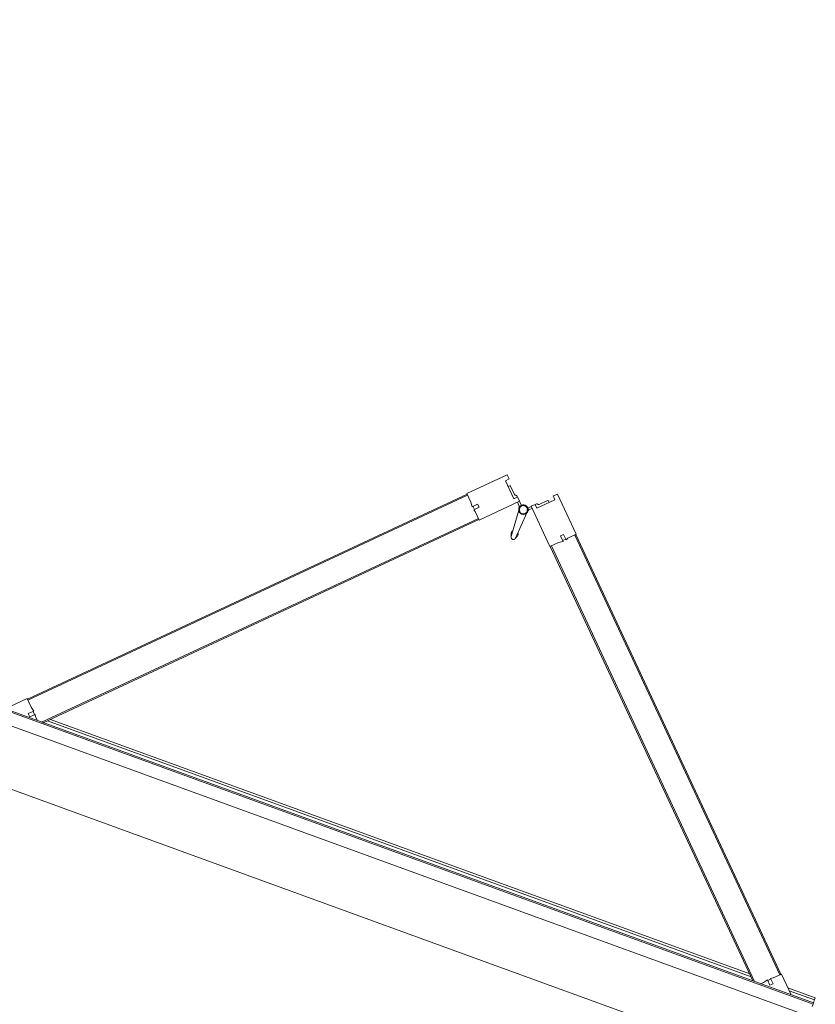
# Model space of a CAD drawing. Header units: millimetres. Extents: x 1512 to 2105, y 794 to 1149.
# Tile 21 of 256: x 1589.31 to 1590.67, y 1108.62 to 1110.3. Entities that reach past the tile are written whole.
import ezdxf

# ---------------------------------------------------------------- set-up
doc = ezdxf.new("R2010")
doc.units = ezdxf.units.MM
doc.layers.add('A-DOOR', color=31, linetype='Continuous', lineweight=9)

# ---------------------------------------------------------------- blocks, each defined once
blk = doc.blocks.new('5-panel_Bi-fold_external_door_10806 - Type 1-239875-زیرزمین')
at = {"layer": 'A-DOOR'}
for p, q in [((2.581, 0.1), (-2.331, 0.1)), ((2.581, -0.0016), (-2.331, -0.0016)), ((-2.331, -0.0237), (-2.331, -0.0193)), ((-2.331, -0.0237), (2.581, -0.0237)), ((-2.331, -0.0243), (-2.331, -0.0237)), ((-2.331, -0.0255), (-2.331, -0.0243)), ((-2.331, -0.0259), (-2.331, -0.0255)), ((-2.331, -0.0301), (-2.331, -0.0255)), ((-2.331, -0.0259), (2.581, -0.0259)), ((-2.331, -0.0311), (-2.331, -0.0301)), ((-2.285, -0.0311), (-2.331, -0.0311)), ((-2.331, -0.0351), (-2.331, -0.0311)), ((-2.2904, -0.0257), (-2.2627, -0.0534)), ((-2.2551, -0.033), (-2.2509, -0.0288)), ((-2.248, -0.0401), (-2.2551, -0.033)), ((-2.2509, -0.0288), (-2.2435, -0.0361)), ((-2.2435, -0.0361), (-2.2389, -0.0296)), ((-2.2389, -0.0296), (-2.2351, -0.0257)), ((-2.2239, -0.0257), (-1.6432, -0.6065)), ((-2.2211, -0.0257), (-1.6417, -0.605)), ((-0.936, -0.0311), (-2.2157, -0.0311)), ((-0.9303, -0.0255), (-1.5114, -0.6066)), ((-0.9275, -0.0255), (-1.51, -0.608)), ((-0.9199, -0.0255), (-0.9147, -0.0307)), ((-0.9147, -0.0307), (-0.9126, -0.0342)), ((-0.9126, -0.0342), (-0.9055, -0.0271)), ((-0.9118, -0.0335), (-0.9076, -0.0377)), ((-0.9012, -0.0314), (-0.9086, -0.0387)), ((-0.9055, -0.0271), (-0.9012, -0.0314)), ((-0.8905, -0.0549), (-0.861, -0.0255)), ((-2.331, -0.0351), (-2.281, -0.0351)), ((-2.2627, -0.0534), (-2.2516, -0.0422)), ((-2.2516, -0.0422), (-2.248, -0.0401)), ((-2.2488, -0.0394), (-2.2445, -0.0351)), ((-2.2117, -0.0351), (-0.94, -0.0351)), ((-0.9086, -0.0387), (-0.902, -0.0433)), ((-0.902, -0.0433), (-0.8905, -0.0549)), ((-2.262, -0.0527), (-2.2606, -0.0512)), ((-2.262, -0.0527), (-1.6757, -0.639)), ((-2.2606, -0.0512), (-1.6743, -0.6376)), ((-0.8926, -0.0527), (-1.4789, -0.6391)), ((-0.8912, -0.0542), (-1.4775, -0.6405)), ((-0.8926, -0.0527), (-0.8912, -0.0542)), ((-1.641, -0.6043), (-1.6526, -0.6159)), ((-1.6417, -0.605), (-1.6432, -0.6065)), ((-1.5873, -0.6581), (-1.641, -0.6043)), ((-1.5811, -0.598), (-1.5844, -0.645)), ((-1.5809, -0.597), (-1.5827, -0.6023)), ((-1.5827, -0.6023), (-1.5809, -0.597)), ((-1.5811, -0.598), (-1.5827, -0.6023)), ((-1.581, -0.5974), (-1.5809, -0.597)), ((-1.5714, -0.6023), (-1.5733, -0.597)), ((-1.5732, -0.5974), (-1.5733, -0.597)), ((-1.5733, -0.597), (-1.5714, -0.6023)), ((-1.5731, -0.598), (-1.5714, -0.6023)), ((-1.5698, -0.645), (-1.5731, -0.598)), ((-1.6582, -0.6215), (-1.6624, -0.6257)), ((-1.6526, -0.6159), (-1.6592, -0.6205)), ((-1.6592, -0.6205), (-1.6518, -0.6279)), ((-1.5121, -0.6058), (-1.5659, -0.6596)), ((-1.501, -0.617), (-1.5121, -0.6058)), ((-1.51, -0.608), (-1.5114, -0.6066)), ((-1.5045, -0.6262), (-1.4974, -0.6191)), ((-1.4974, -0.6191), (-1.501, -0.617)), ((-1.4939, -0.6241), (-1.4982, -0.6198)), ((-1.6652, -0.6285), (-1.6764, -0.6397)), ((-1.6743, -0.6376), (-1.6757, -0.639)), ((-1.6632, -0.625), (-1.6652, -0.6285)), ((-1.6561, -0.6321), (-1.6632, -0.625)), ((-1.6518, -0.6279), (-1.6561, -0.6321)), ((-1.5003, -0.6304), (-1.5045, -0.6262)), ((-1.493, -0.6231), (-1.5003, -0.6304)), ((-1.4883, -0.6297), (-1.493, -0.6231)), ((-1.4768, -0.6412), (-1.4883, -0.6297)), ((-1.4775, -0.6405), (-1.4789, -0.6391)), ((-1.6764, -0.6397), (-1.6227, -0.6934)), ((-1.5858, -0.651), (-1.5901, -0.6552)), ((-1.5875, -0.6579), (-1.5821, -0.6525)), ((-1.5713, -0.6539), (-1.5657, -0.6594)), ((-1.5631, -0.6568), (-1.5673, -0.6525)), ((-1.5305, -0.6949), (-1.4768, -0.6412)), ((-1.6219, -0.6828), (-1.5979, -0.6588)), ((-1.6103, -0.6768), (-1.5992, -0.6657)), ((-1.5979, -0.6588), (-1.593, -0.6637)), ((-1.5946, -0.665), (-1.5931, -0.6636)), ((-1.593, -0.6637), (-1.5873, -0.6581)), ((-1.5659, -0.6596), (-1.5602, -0.6653)), ((-1.5602, -0.6653), (-1.5553, -0.6603)), ((-1.56, -0.6651), (-1.5586, -0.6665)), ((-1.5553, -0.6603), (-1.5312, -0.6843)), ((-1.554, -0.6673), (-1.5429, -0.6784)), ((-1.6227, -0.6934), (-1.617, -0.6878)), ((-1.617, -0.6878), (-1.6219, -0.6828)), ((-1.6142, -0.6751), (-1.6124, -0.6768)), ((-1.6142, -0.6751), (-1.6124, -0.6768)), ((-1.6142, -0.6751), (-1.6124, -0.6768)), ((-1.5407, -0.6784), (-1.539, -0.6766)), ((-1.5407, -0.6784), (-1.539, -0.6766)), ((-1.5407, -0.6784), (-1.539, -0.6766)), ((-1.5312, -0.6843), (-1.5362, -0.6893)), ((-1.5362, -0.6893), (-1.5305, -0.6949))]:
    blk.add_line(p, q, dxfattribs=at)
at = {"layer": 'A-DOOR', "flags": 128}
for points in [[(-1.5771, -0.6403), (-1.5774, -0.6403), (-1.5777, -0.6404), (-1.578, -0.6404), (-1.5784, -0.6404), (-1.5787, -0.6405), (-1.579, -0.6406), (-1.5793, -0.6407), (-1.5796, -0.6407), (-1.5799, -0.6409), (-1.5802, -0.641), (-1.5805, -0.6411), (-1.5808, -0.6412), (-1.5811, -0.6414), (-1.5813, -0.6416), (-1.5816, -0.6417), (-1.5819, -0.6419), (-1.5821, -0.6421), (-1.5824, -0.6423), (-1.5826, -0.6425), (-1.5828, -0.6428), (-1.583, -0.643), (-1.5832, -0.6432), (-1.5834, -0.6435), (-1.5836, -0.6438), (-1.5838, -0.644), (-1.584, -0.6443), (-1.5841, -0.6446), (-1.5843, -0.6449), (-1.5844, -0.6451), (-1.5845, -0.6454), (-1.5846, -0.6457), (-1.5847, -0.646), (-1.5848, -0.6464), (-1.5849, -0.6467), (-1.585, -0.647), (-1.585, -0.6473), (-1.585, -0.6476), (-1.5851, -0.6479), (-1.5851, -0.6483), (-1.5851, -0.6486), (-1.5851, -0.6489), (-1.585, -0.6492), (-1.585, -0.6495), (-1.5849, -0.6498), (-1.5849, -0.6502), (-1.5848, -0.6505), (-1.5847, -0.6508), (-1.5846, -0.6511)], [(-1.5771, -0.6403), (-1.5774, -0.6403), (-1.5777, -0.6404), (-1.578, -0.6404), (-1.5784, -0.6404), (-1.5787, -0.6405), (-1.579, -0.6406), (-1.5793, -0.6407), (-1.5796, -0.6407), (-1.5799, -0.6409), (-1.5802, -0.641), (-1.5805, -0.6411), (-1.5808, -0.6412), (-1.5811, -0.6414), (-1.5813, -0.6416), (-1.5816, -0.6417), (-1.5819, -0.6419), (-1.5821, -0.6421), (-1.5824, -0.6423), (-1.5826, -0.6425), (-1.5828, -0.6428), (-1.583, -0.643), (-1.5832, -0.6432), (-1.5834, -0.6435), (-1.5836, -0.6438), (-1.5838, -0.644), (-1.584, -0.6443), (-1.5841, -0.6446), (-1.5843, -0.6449), (-1.5844, -0.6451), (-1.5845, -0.6454), (-1.5846, -0.6457), (-1.5847, -0.646), (-1.5848, -0.6464), (-1.5849, -0.6467), (-1.585, -0.647), (-1.585, -0.6473), (-1.585, -0.6476), (-1.5851, -0.6479), (-1.5851, -0.6483), (-1.5851, -0.6486), (-1.5851, -0.6489), (-1.585, -0.6492), (-1.585, -0.6495), (-1.5849, -0.6498), (-1.5849, -0.6502), (-1.5848, -0.6505), (-1.5847, -0.6508), (-1.5846, -0.6511), (-1.5845, -0.6514), (-1.5844, -0.6517), (-1.5842, -0.652), (-1.5841, -0.6522), (-1.5839, -0.6525), (-1.5837, -0.6528), (-1.5836, -0.6531), (-1.5834, -0.6533), (-1.5832, -0.6536), (-1.5829, -0.6538), (-1.5827, -0.654), (-1.5825, -0.6542), (-1.5822, -0.6545), (-1.582, -0.6547), (-1.5817, -0.6548), (-1.5815, -0.655), (-1.5812, -0.6552), (-1.5809, -0.6554), (-1.5806, -0.6555), (-1.5804, -0.6556), (-1.5801, -0.6558), (-1.5798, -0.6559), (-1.5795, -0.656), (-1.5792, -0.6561), (-1.5788, -0.6561), (-1.5785, -0.6562), (-1.5782, -0.6563), (-1.5779, -0.6563), (-1.5776, -0.6563), (-1.5773, -0.6563), (-1.5771, -0.6563)], [(-1.5771, -0.6403), (-1.5774, -0.6403), (-1.5777, -0.6404), (-1.578, -0.6404), (-1.5784, -0.6404), (-1.5787, -0.6405), (-1.579, -0.6406), (-1.5793, -0.6407), (-1.5796, -0.6407), (-1.5799, -0.6409), (-1.5802, -0.641), (-1.5805, -0.6411), (-1.5808, -0.6412), (-1.5811, -0.6414), (-1.5813, -0.6416), (-1.5816, -0.6417), (-1.5819, -0.6419), (-1.5821, -0.6421), (-1.5824, -0.6423), (-1.5826, -0.6425), (-1.5828, -0.6428), (-1.583, -0.643), (-1.5832, -0.6432), (-1.5834, -0.6435), (-1.5836, -0.6438), (-1.5838, -0.644), (-1.584, -0.6443), (-1.5841, -0.6446), (-1.5843, -0.6449), (-1.5844, -0.6451), (-1.5845, -0.6454), (-1.5846, -0.6457), (-1.5847, -0.646), (-1.5848, -0.6464), (-1.5849, -0.6467), (-1.585, -0.647), (-1.585, -0.6473), (-1.585, -0.6476), (-1.5851, -0.6479), (-1.5851, -0.6483), (-1.5851, -0.6486), (-1.5851, -0.6489), (-1.585, -0.6492), (-1.585, -0.6495), (-1.5849, -0.6498), (-1.5849, -0.6502), (-1.5848, -0.6505), (-1.5847, -0.6508), (-1.5846, -0.6511)], [(-1.5771, -0.6403), (-1.5774, -0.6403), (-1.5777, -0.6404), (-1.578, -0.6404), (-1.5784, -0.6404), (-1.5787, -0.6405), (-1.579, -0.6406), (-1.5793, -0.6407), (-1.5796, -0.6407), (-1.5799, -0.6409), (-1.5802, -0.641), (-1.5805, -0.6411), (-1.5808, -0.6412), (-1.5811, -0.6414), (-1.5813, -0.6416), (-1.5816, -0.6417), (-1.5819, -0.6419), (-1.5821, -0.6421), (-1.5824, -0.6423), (-1.5826, -0.6425), (-1.5828, -0.6428), (-1.583, -0.643), (-1.5832, -0.6432), (-1.5834, -0.6435), (-1.5836, -0.6438), (-1.5838, -0.644), (-1.584, -0.6443), (-1.5841, -0.6446), (-1.5843, -0.6449), (-1.5844, -0.6451), (-1.5845, -0.6454), (-1.5846, -0.6457), (-1.5847, -0.646), (-1.5848, -0.6464), (-1.5849, -0.6467), (-1.585, -0.647), (-1.585, -0.6473), (-1.585, -0.6476), (-1.5851, -0.6479), (-1.5851, -0.6483), (-1.5851, -0.6486), (-1.5851, -0.6489), (-1.585, -0.6492), (-1.585, -0.6495), (-1.5849, -0.6498), (-1.5849, -0.6502), (-1.5848, -0.6505), (-1.5847, -0.6508), (-1.5846, -0.6511)], [(-1.5771, -0.6403), (-1.5774, -0.6403), (-1.5777, -0.6404), (-1.578, -0.6404), (-1.5784, -0.6404), (-1.5787, -0.6405), (-1.579, -0.6406), (-1.5793, -0.6407), (-1.5796, -0.6407), (-1.5799, -0.6409), (-1.5802, -0.641), (-1.5805, -0.6411), (-1.5808, -0.6412), (-1.5811, -0.6414), (-1.5813, -0.6416), (-1.5816, -0.6417), (-1.5819, -0.6419), (-1.5821, -0.6421), (-1.5824, -0.6423), (-1.5826, -0.6425), (-1.5828, -0.6428), (-1.583, -0.643), (-1.5832, -0.6432), (-1.5834, -0.6435), (-1.5836, -0.6438), (-1.5838, -0.644), (-1.584, -0.6443), (-1.5841, -0.6446), (-1.5843, -0.6449), (-1.5844, -0.6451), (-1.5845, -0.6454), (-1.5846, -0.6457), (-1.5847, -0.646), (-1.5848, -0.6464), (-1.5849, -0.6467), (-1.585, -0.647), (-1.585, -0.6473), (-1.585, -0.6476), (-1.5851, -0.6479), (-1.5851, -0.6483), (-1.5851, -0.6486), (-1.5851, -0.6489), (-1.585, -0.6492), (-1.585, -0.6495), (-1.5849, -0.6498), (-1.5849, -0.6502), (-1.5848, -0.6505), (-1.5847, -0.6508), (-1.5846, -0.6511)], [(-1.5845, -0.6454), (-1.5846, -0.6457), (-1.5847, -0.646), (-1.5848, -0.6464), (-1.5849, -0.6467), (-1.585, -0.647), (-1.585, -0.6473), (-1.585, -0.6476), (-1.5851, -0.6479), (-1.5851, -0.6483), (-1.5851, -0.6486), (-1.5851, -0.6489), (-1.585, -0.6492), (-1.585, -0.6495), (-1.5849, -0.6498), (-1.5849, -0.6502), (-1.5848, -0.6505), (-1.5847, -0.6508), (-1.5846, -0.6511)], [(-1.5845, -0.6454), (-1.5846, -0.6457), (-1.5847, -0.646), (-1.5848, -0.6464), (-1.5849, -0.6467), (-1.585, -0.647), (-1.585, -0.6473), (-1.585, -0.6476), (-1.5851, -0.6479), (-1.5851, -0.6483), (-1.5851, -0.6486), (-1.5851, -0.6489), (-1.585, -0.6492), (-1.585, -0.6495), (-1.5849, -0.6498), (-1.5849, -0.6502), (-1.5848, -0.6505), (-1.5847, -0.6508), (-1.5846, -0.6511)], [(-1.5845, -0.6454), (-1.5846, -0.6457), (-1.5847, -0.646), (-1.5848, -0.6464), (-1.5849, -0.6467), (-1.585, -0.647), (-1.585, -0.6473), (-1.585, -0.6476), (-1.5851, -0.6479), (-1.5851, -0.6483), (-1.5851, -0.6486), (-1.5851, -0.6489), (-1.585, -0.6492), (-1.585, -0.6495), (-1.5849, -0.6498), (-1.5849, -0.6502), (-1.5848, -0.6505), (-1.5847, -0.6508), (-1.5846, -0.6511)], [(-1.5845, -0.6454), (-1.5846, -0.6457), (-1.5847, -0.646), (-1.5848, -0.6464), (-1.5849, -0.6467), (-1.585, -0.647), (-1.585, -0.6473), (-1.585, -0.6476), (-1.5851, -0.6479), (-1.5851, -0.6483), (-1.5851, -0.6486), (-1.5851, -0.6489), (-1.585, -0.6492), (-1.585, -0.6495), (-1.5849, -0.6498), (-1.5849, -0.6502), (-1.5848, -0.6505), (-1.5847, -0.6508), (-1.5846, -0.6511)], [(-1.5845, -0.6454), (-1.5846, -0.6457), (-1.5847, -0.646), (-1.5848, -0.6464), (-1.5849, -0.6467), (-1.585, -0.647), (-1.585, -0.6473), (-1.585, -0.6476), (-1.5851, -0.6479), (-1.5851, -0.6483), (-1.5851, -0.6486), (-1.5851, -0.6489), (-1.585, -0.6492), (-1.585, -0.6495), (-1.5849, -0.6498), (-1.5849, -0.6502), (-1.5848, -0.6505), (-1.5847, -0.6508), (-1.5846, -0.6511)], [(-1.5845, -0.6454), (-1.5846, -0.6457), (-1.5847, -0.646), (-1.5848, -0.6464), (-1.5849, -0.6467), (-1.585, -0.647), (-1.585, -0.6473), (-1.585, -0.6476), (-1.5851, -0.6479), (-1.5851, -0.6483), (-1.5851, -0.6486), (-1.5851, -0.6489), (-1.585, -0.6492), (-1.585, -0.6495), (-1.5849, -0.6498), (-1.5849, -0.6502), (-1.5848, -0.6505), (-1.5847, -0.6508), (-1.5846, -0.6511)], [(-1.5845, -0.6454), (-1.5846, -0.6457), (-1.5847, -0.646), (-1.5848, -0.6464), (-1.5849, -0.6467), (-1.585, -0.647), (-1.585, -0.6473), (-1.585, -0.6476), (-1.5851, -0.6479), (-1.5851, -0.6483), (-1.5851, -0.6486), (-1.5851, -0.6489), (-1.585, -0.6492), (-1.585, -0.6495), (-1.5849, -0.6498), (-1.5849, -0.6502), (-1.5848, -0.6505), (-1.5847, -0.6508), (-1.5846, -0.6511)], [(-1.5845, -0.6454), (-1.5846, -0.6457), (-1.5847, -0.646), (-1.5848, -0.6464), (-1.5849, -0.6467), (-1.585, -0.647), (-1.585, -0.6473), (-1.585, -0.6476), (-1.5851, -0.6479), (-1.5851, -0.6483), (-1.5851, -0.6486), (-1.5851, -0.6489), (-1.585, -0.6492), (-1.585, -0.6495), (-1.5849, -0.6498), (-1.5849, -0.6502), (-1.5848, -0.6505), (-1.5847, -0.6508), (-1.5846, -0.6511)], [(-1.5845, -0.6454), (-1.5846, -0.6457), (-1.5847, -0.646), (-1.5848, -0.6464), (-1.5849, -0.6467), (-1.585, -0.647), (-1.585, -0.6473), (-1.585, -0.6476), (-1.5851, -0.6479), (-1.5851, -0.6483), (-1.5851, -0.6486), (-1.5851, -0.6489), (-1.585, -0.6492), (-1.585, -0.6495), (-1.5849, -0.6498), (-1.5849, -0.6502), (-1.5848, -0.6505), (-1.5847, -0.6508), (-1.5846, -0.6511)], [(-1.5832, -0.6536), (-1.5829, -0.6538), (-1.5827, -0.654), (-1.5825, -0.6542), (-1.5822, -0.6545), (-1.582, -0.6547), (-1.5817, -0.6548), (-1.5815, -0.655), (-1.5812, -0.6552), (-1.5809, -0.6554), (-1.5806, -0.6555), (-1.5804, -0.6556)], [(-1.5832, -0.6536), (-1.5829, -0.6538), (-1.5827, -0.654), (-1.5825, -0.6542), (-1.5822, -0.6545), (-1.582, -0.6547), (-1.5817, -0.6548), (-1.5815, -0.655), (-1.5812, -0.6552), (-1.5809, -0.6554), (-1.5806, -0.6555), (-1.5804, -0.6556)], [(-1.5832, -0.6536), (-1.5829, -0.6538), (-1.5827, -0.654), (-1.5825, -0.6542), (-1.5822, -0.6545), (-1.582, -0.6547), (-1.5817, -0.6548), (-1.5815, -0.655), (-1.5812, -0.6552), (-1.5809, -0.6554), (-1.5806, -0.6555), (-1.5804, -0.6556)], [(-1.5832, -0.6536), (-1.5829, -0.6538), (-1.5827, -0.654), (-1.5825, -0.6542), (-1.5822, -0.6545), (-1.582, -0.6547), (-1.5817, -0.6548), (-1.5815, -0.655), (-1.5812, -0.6552), (-1.5809, -0.6554), (-1.5806, -0.6555), (-1.5804, -0.6556)], [(-1.5832, -0.6536), (-1.5829, -0.6538), (-1.5827, -0.654), (-1.5825, -0.6542), (-1.5822, -0.6545), (-1.582, -0.6547), (-1.5817, -0.6548), (-1.5815, -0.655), (-1.5812, -0.6552), (-1.5809, -0.6554), (-1.5806, -0.6555), (-1.5804, -0.6556)], [(-1.5832, -0.6536), (-1.5829, -0.6538), (-1.5827, -0.654), (-1.5825, -0.6542), (-1.5822, -0.6545), (-1.582, -0.6547), (-1.5817, -0.6548), (-1.5815, -0.655), (-1.5812, -0.6552), (-1.5809, -0.6554), (-1.5806, -0.6555), (-1.5804, -0.6556)], [(-1.5832, -0.6536), (-1.5829, -0.6538), (-1.5827, -0.654), (-1.5825, -0.6542), (-1.5822, -0.6545), (-1.582, -0.6547), (-1.5817, -0.6548), (-1.5815, -0.655), (-1.5812, -0.6552), (-1.5809, -0.6554), (-1.5806, -0.6555), (-1.5804, -0.6556)], [(-1.5832, -0.6536), (-1.5829, -0.6538), (-1.5827, -0.654), (-1.5825, -0.6542), (-1.5822, -0.6545), (-1.582, -0.6547), (-1.5817, -0.6548), (-1.5815, -0.655), (-1.5812, -0.6552), (-1.5809, -0.6554), (-1.5806, -0.6555), (-1.5804, -0.6556)], [(-1.5832, -0.6536), (-1.5829, -0.6538), (-1.5827, -0.654), (-1.5825, -0.6542), (-1.5822, -0.6545), (-1.582, -0.6547), (-1.5817, -0.6548), (-1.5815, -0.655), (-1.5812, -0.6552), (-1.5809, -0.6554), (-1.5806, -0.6555), (-1.5804, -0.6556)], [(-1.5832, -0.6536), (-1.5829, -0.6538), (-1.5827, -0.654), (-1.5825, -0.6542), (-1.5822, -0.6545), (-1.582, -0.6547), (-1.5817, -0.6548), (-1.5815, -0.655), (-1.5812, -0.6552), (-1.5809, -0.6554), (-1.5806, -0.6555), (-1.5804, -0.6556)], [(-1.5832, -0.6536), (-1.5829, -0.6538), (-1.5827, -0.654), (-1.5825, -0.6542), (-1.5822, -0.6545), (-1.582, -0.6547), (-1.5817, -0.6548), (-1.5815, -0.655), (-1.5812, -0.6552), (-1.5809, -0.6554), (-1.5806, -0.6555), (-1.5804, -0.6556)], [(-1.5832, -0.6536), (-1.5829, -0.6538), (-1.5827, -0.654), (-1.5825, -0.6542), (-1.5822, -0.6545), (-1.582, -0.6547), (-1.5817, -0.6548), (-1.5815, -0.655), (-1.5812, -0.6552), (-1.5809, -0.6554), (-1.5806, -0.6555), (-1.5804, -0.6556)], [(-1.5832, -0.6536), (-1.5829, -0.6538), (-1.5827, -0.654), (-1.5825, -0.6542), (-1.5822, -0.6545), (-1.582, -0.6547), (-1.5817, -0.6548), (-1.5815, -0.655), (-1.5812, -0.6552), (-1.5809, -0.6554), (-1.5806, -0.6555), (-1.5804, -0.6556)], [(-1.5801, -0.6558), (-1.5798, -0.6559), (-1.5795, -0.656), (-1.5792, -0.6561), (-1.5788, -0.6561), (-1.5785, -0.6562), (-1.5782, -0.6563), (-1.5779, -0.6563), (-1.5776, -0.6563)], [(-1.5801, -0.6558), (-1.5798, -0.6559), (-1.5795, -0.656), (-1.5792, -0.6561), (-1.5788, -0.6561), (-1.5785, -0.6562), (-1.5782, -0.6563), (-1.5779, -0.6563), (-1.5776, -0.6563)], [(-1.5801, -0.6558), (-1.5798, -0.6559), (-1.5795, -0.656), (-1.5792, -0.6561), (-1.5788, -0.6561), (-1.5785, -0.6562), (-1.5782, -0.6563), (-1.5779, -0.6563), (-1.5776, -0.6563)], [(-1.5801, -0.6558), (-1.5798, -0.6559), (-1.5795, -0.656), (-1.5792, -0.6561), (-1.5788, -0.6561), (-1.5785, -0.6562), (-1.5782, -0.6563), (-1.5779, -0.6563), (-1.5776, -0.6563)], [(-1.5801, -0.6558), (-1.5798, -0.6559), (-1.5795, -0.656), (-1.5792, -0.6561), (-1.5788, -0.6561), (-1.5785, -0.6562), (-1.5782, -0.6563), (-1.5779, -0.6563), (-1.5776, -0.6563)], [(-1.5801, -0.6558), (-1.5798, -0.6559), (-1.5795, -0.656), (-1.5792, -0.6561), (-1.5788, -0.6561), (-1.5785, -0.6562), (-1.5782, -0.6563), (-1.5779, -0.6563), (-1.5776, -0.6563), (-1.5773, -0.6563), (-1.5771, -0.6563)], [(-1.5801, -0.6558), (-1.5798, -0.6559), (-1.5795, -0.656), (-1.5792, -0.6561), (-1.5788, -0.6561), (-1.5785, -0.6562), (-1.5782, -0.6563), (-1.5779, -0.6563), (-1.5776, -0.6563), (-1.5773, -0.6563), (-1.5771, -0.6563)], [(-1.5801, -0.6558), (-1.5798, -0.6559), (-1.5795, -0.656), (-1.5792, -0.6561), (-1.5788, -0.6561), (-1.5785, -0.6562), (-1.5782, -0.6563), (-1.5779, -0.6563), (-1.5776, -0.6563), (-1.5773, -0.6563), (-1.5771, -0.6563)], [(-1.5801, -0.6558), (-1.5798, -0.6559), (-1.5795, -0.656), (-1.5792, -0.6561), (-1.5788, -0.6561), (-1.5785, -0.6562), (-1.5782, -0.6563), (-1.5779, -0.6563), (-1.5776, -0.6563), (-1.5773, -0.6563), (-1.5771, -0.6563)], [(-1.5801, -0.6558), (-1.5798, -0.6559), (-1.5795, -0.656), (-1.5792, -0.6561), (-1.5788, -0.6561), (-1.5785, -0.6562), (-1.5782, -0.6563), (-1.5779, -0.6563), (-1.5776, -0.6563)], [(-1.5801, -0.6558), (-1.5798, -0.6559), (-1.5795, -0.656), (-1.5792, -0.6561), (-1.5788, -0.6561), (-1.5785, -0.6562), (-1.5782, -0.6563), (-1.5779, -0.6563), (-1.5776, -0.6563)], [(-1.5801, -0.6558), (-1.5798, -0.6559), (-1.5795, -0.656), (-1.5792, -0.6561), (-1.5788, -0.6561), (-1.5785, -0.6562), (-1.5782, -0.6563), (-1.5779, -0.6563), (-1.5776, -0.6563)], [(-1.5801, -0.6558), (-1.5798, -0.6559), (-1.5795, -0.656), (-1.5792, -0.6561), (-1.5788, -0.6561), (-1.5785, -0.6562), (-1.5782, -0.6563), (-1.5779, -0.6563), (-1.5776, -0.6563)], [(-1.5741, -0.6409), (-1.5744, -0.6408), (-1.5747, -0.6407), (-1.575, -0.6406), (-1.5753, -0.6405), (-1.5756, -0.6405), (-1.576, -0.6404), (-1.5763, -0.6404), (-1.5766, -0.6404), (-1.5769, -0.6403), (-1.5771, -0.6403)], [(-1.5771, -0.6563), (-1.5768, -0.6563), (-1.5764, -0.6563), (-1.5761, -0.6563), (-1.5758, -0.6562), (-1.5755, -0.6562), (-1.5752, -0.6561), (-1.5749, -0.656), (-1.5746, -0.6559), (-1.5743, -0.6558), (-1.574, -0.6557), (-1.5737, -0.6556), (-1.5734, -0.6554), (-1.5731, -0.6553), (-1.5728, -0.6551), (-1.5726, -0.6549), (-1.5723, -0.6548), (-1.5721, -0.6546), (-1.5718, -0.6544), (-1.5716, -0.6541), (-1.5713, -0.6539), (-1.5711, -0.6537), (-1.5709, -0.6534), (-1.5707, -0.6532), (-1.5705, -0.6529), (-1.5704, -0.6527), (-1.5702, -0.6524), (-1.57, -0.6521), (-1.5699, -0.6518), (-1.5697, -0.6515), (-1.5696, -0.6512), (-1.5695, -0.6509), (-1.5694, -0.6506), (-1.5693, -0.6503), (-1.5693, -0.65), (-1.5692, -0.6497), (-1.5692, -0.6494), (-1.5691, -0.6491), (-1.5691, -0.6487), (-1.5691, -0.6484), (-1.5691, -0.6481), (-1.5691, -0.6478), (-1.5691, -0.6475), (-1.5692, -0.6472), (-1.5692, -0.6468), (-1.5693, -0.6465), (-1.5694, -0.6462), (-1.5695, -0.6459), (-1.5696, -0.6456), (-1.5697, -0.6453), (-1.5698, -0.645), (-1.5699, -0.6447), (-1.5701, -0.6444), (-1.5703, -0.6442), (-1.5704, -0.6439), (-1.5706, -0.6436), (-1.5708, -0.6434), (-1.571, -0.6431), (-1.5712, -0.6429), (-1.5714, -0.6427), (-1.5717, -0.6424), (-1.5719, -0.6422), (-1.5722, -0.642), (-1.5724, -0.6418), (-1.5727, -0.6417), (-1.573, -0.6415), (-1.5732, -0.6413), (-1.5735, -0.6412), (-1.5738, -0.641), (-1.5741, -0.6409), (-1.5744, -0.6408), (-1.5747, -0.6407), (-1.575, -0.6406), (-1.5753, -0.6405), (-1.5756, -0.6405), (-1.576, -0.6404), (-1.5763, -0.6404), (-1.5766, -0.6404), (-1.5769, -0.6403), (-1.5771, -0.6403)], [(-1.5741, -0.6409), (-1.5744, -0.6408), (-1.5747, -0.6407), (-1.575, -0.6406), (-1.5753, -0.6405), (-1.5756, -0.6405), (-1.576, -0.6404), (-1.5763, -0.6404), (-1.5766, -0.6404), (-1.5769, -0.6403), (-1.5771, -0.6403)], [(-1.5741, -0.6409), (-1.5744, -0.6408), (-1.5747, -0.6407), (-1.575, -0.6406), (-1.5753, -0.6405), (-1.5756, -0.6405), (-1.576, -0.6404), (-1.5763, -0.6404), (-1.5766, -0.6404), (-1.5769, -0.6403), (-1.5771, -0.6403)], [(-1.5741, -0.6409), (-1.5744, -0.6408), (-1.5747, -0.6407), (-1.575, -0.6406), (-1.5753, -0.6405), (-1.5756, -0.6405), (-1.576, -0.6404), (-1.5763, -0.6404), (-1.5766, -0.6404), (-1.5769, -0.6403), (-1.5771, -0.6403)], [(-1.5771, -0.6563), (-1.5768, -0.6563), (-1.5764, -0.6563), (-1.5761, -0.6563), (-1.5758, -0.6562), (-1.5755, -0.6562), (-1.5752, -0.6561), (-1.5749, -0.656), (-1.5746, -0.6559), (-1.5743, -0.6558), (-1.574, -0.6557), (-1.5737, -0.6556), (-1.5734, -0.6554), (-1.5731, -0.6553), (-1.5728, -0.6551), (-1.5726, -0.6549), (-1.5723, -0.6548), (-1.5721, -0.6546), (-1.5718, -0.6544), (-1.5716, -0.6541), (-1.5713, -0.6539), (-1.5711, -0.6537), (-1.5709, -0.6534), (-1.5707, -0.6532), (-1.5705, -0.6529), (-1.5704, -0.6527), (-1.5702, -0.6524), (-1.57, -0.6521), (-1.5699, -0.6518), (-1.5697, -0.6515), (-1.5696, -0.6512), (-1.5695, -0.6509), (-1.5694, -0.6506), (-1.5693, -0.6503), (-1.5693, -0.65), (-1.5692, -0.6497), (-1.5692, -0.6494), (-1.5691, -0.6491), (-1.5691, -0.6487), (-1.5691, -0.6484), (-1.5691, -0.6481), (-1.5691, -0.6478), (-1.5691, -0.6475), (-1.5692, -0.6472), (-1.5692, -0.6468), (-1.5693, -0.6465), (-1.5694, -0.6462), (-1.5695, -0.6459), (-1.5696, -0.6456), (-1.5697, -0.6453), (-1.5698, -0.645), (-1.5699, -0.6447), (-1.5701, -0.6444), (-1.5703, -0.6442), (-1.5704, -0.6439), (-1.5706, -0.6436), (-1.5708, -0.6434), (-1.571, -0.6431), (-1.5712, -0.6429), (-1.5714, -0.6427), (-1.5717, -0.6424), (-1.5719, -0.6422), (-1.5722, -0.642), (-1.5724, -0.6418), (-1.5727, -0.6417), (-1.573, -0.6415), (-1.5732, -0.6413), (-1.5735, -0.6412), (-1.5738, -0.641)], [(-1.5771, -0.6563), (-1.5768, -0.6563), (-1.5764, -0.6563), (-1.5761, -0.6563), (-1.5758, -0.6562), (-1.5755, -0.6562), (-1.5752, -0.6561), (-1.5749, -0.656), (-1.5746, -0.6559), (-1.5743, -0.6558), (-1.574, -0.6557), (-1.5737, -0.6556), (-1.5734, -0.6554), (-1.5731, -0.6553), (-1.5728, -0.6551), (-1.5726, -0.6549), (-1.5723, -0.6548), (-1.5721, -0.6546), (-1.5718, -0.6544), (-1.5716, -0.6541), (-1.5713, -0.6539), (-1.5711, -0.6537), (-1.5709, -0.6534), (-1.5707, -0.6532), (-1.5705, -0.6529), (-1.5704, -0.6527), (-1.5702, -0.6524), (-1.57, -0.6521), (-1.5699, -0.6518), (-1.5697, -0.6515), (-1.5696, -0.6512), (-1.5695, -0.6509), (-1.5694, -0.6506), (-1.5693, -0.6503), (-1.5693, -0.65), (-1.5692, -0.6497), (-1.5692, -0.6494), (-1.5691, -0.6491), (-1.5691, -0.6487), (-1.5691, -0.6484), (-1.5691, -0.6481), (-1.5691, -0.6478), (-1.5691, -0.6475), (-1.5692, -0.6472), (-1.5692, -0.6468), (-1.5693, -0.6465), (-1.5694, -0.6462), (-1.5695, -0.6459), (-1.5696, -0.6456), (-1.5697, -0.6453), (-1.5698, -0.645), (-1.5699, -0.6447), (-1.5701, -0.6444), (-1.5703, -0.6442), (-1.5704, -0.6439), (-1.5706, -0.6436), (-1.5708, -0.6434), (-1.571, -0.6431), (-1.5712, -0.6429), (-1.5714, -0.6427), (-1.5717, -0.6424), (-1.5719, -0.6422), (-1.5722, -0.642), (-1.5724, -0.6418), (-1.5727, -0.6417), (-1.573, -0.6415), (-1.5732, -0.6413), (-1.5735, -0.6412), (-1.5738, -0.641)], [(-1.5771, -0.6563), (-1.5768, -0.6563), (-1.5764, -0.6563), (-1.5761, -0.6563), (-1.5758, -0.6562), (-1.5755, -0.6562), (-1.5752, -0.6561), (-1.5749, -0.656), (-1.5746, -0.6559), (-1.5743, -0.6558), (-1.574, -0.6557), (-1.5737, -0.6556), (-1.5734, -0.6554), (-1.5731, -0.6553), (-1.5728, -0.6551), (-1.5726, -0.6549), (-1.5723, -0.6548), (-1.5721, -0.6546), (-1.5718, -0.6544), (-1.5716, -0.6541), (-1.5713, -0.6539), (-1.5711, -0.6537), (-1.5709, -0.6534), (-1.5707, -0.6532), (-1.5705, -0.6529), (-1.5704, -0.6527), (-1.5702, -0.6524), (-1.57, -0.6521), (-1.5699, -0.6518), (-1.5697, -0.6515), (-1.5696, -0.6512), (-1.5695, -0.6509), (-1.5694, -0.6506), (-1.5693, -0.6503), (-1.5693, -0.65), (-1.5692, -0.6497), (-1.5692, -0.6494), (-1.5691, -0.6491), (-1.5691, -0.6487), (-1.5691, -0.6484), (-1.5691, -0.6481), (-1.5691, -0.6478), (-1.5691, -0.6475), (-1.5692, -0.6472), (-1.5692, -0.6468), (-1.5693, -0.6465), (-1.5694, -0.6462), (-1.5695, -0.6459), (-1.5696, -0.6456), (-1.5697, -0.6453), (-1.5698, -0.645), (-1.5699, -0.6447), (-1.5701, -0.6444), (-1.5703, -0.6442), (-1.5704, -0.6439), (-1.5706, -0.6436), (-1.5708, -0.6434), (-1.571, -0.6431), (-1.5712, -0.6429), (-1.5714, -0.6427), (-1.5717, -0.6424), (-1.5719, -0.6422), (-1.5722, -0.642), (-1.5724, -0.6418), (-1.5727, -0.6417), (-1.573, -0.6415), (-1.5732, -0.6413), (-1.5735, -0.6412), (-1.5738, -0.641)], [(-1.5771, -0.6563), (-1.5768, -0.6563), (-1.5764, -0.6563), (-1.5761, -0.6563), (-1.5758, -0.6562), (-1.5755, -0.6562), (-1.5752, -0.6561), (-1.5749, -0.656), (-1.5746, -0.6559), (-1.5743, -0.6558), (-1.574, -0.6557), (-1.5737, -0.6556), (-1.5734, -0.6554), (-1.5731, -0.6553), (-1.5728, -0.6551), (-1.5726, -0.6549), (-1.5723, -0.6548), (-1.5721, -0.6546), (-1.5718, -0.6544), (-1.5716, -0.6541), (-1.5713, -0.6539), (-1.5711, -0.6537), (-1.5709, -0.6534), (-1.5707, -0.6532), (-1.5705, -0.6529), (-1.5704, -0.6527), (-1.5702, -0.6524), (-1.57, -0.6521), (-1.5699, -0.6518), (-1.5697, -0.6515), (-1.5696, -0.6512), (-1.5695, -0.6509), (-1.5694, -0.6506), (-1.5693, -0.6503), (-1.5693, -0.65), (-1.5692, -0.6497), (-1.5692, -0.6494), (-1.5691, -0.6491), (-1.5691, -0.6487), (-1.5691, -0.6484), (-1.5691, -0.6481), (-1.5691, -0.6478), (-1.5691, -0.6475), (-1.5692, -0.6472), (-1.5692, -0.6468), (-1.5693, -0.6465), (-1.5694, -0.6462), (-1.5695, -0.6459), (-1.5696, -0.6456), (-1.5697, -0.6453), (-1.5698, -0.645), (-1.5699, -0.6447), (-1.5701, -0.6444), (-1.5703, -0.6442), (-1.5704, -0.6439), (-1.5706, -0.6436), (-1.5708, -0.6434), (-1.571, -0.6431), (-1.5712, -0.6429), (-1.5714, -0.6427), (-1.5717, -0.6424), (-1.5719, -0.6422), (-1.5722, -0.642), (-1.5724, -0.6418), (-1.5727, -0.6417), (-1.573, -0.6415), (-1.5732, -0.6413), (-1.5735, -0.6412), (-1.5738, -0.641)], [(-1.5768, -0.6563), (-1.5764, -0.6563), (-1.5761, -0.6563), (-1.5758, -0.6562), (-1.5755, -0.6562), (-1.5752, -0.6561), (-1.5749, -0.656), (-1.5746, -0.6559), (-1.5743, -0.6558), (-1.574, -0.6557), (-1.5737, -0.6556), (-1.5734, -0.6554), (-1.5731, -0.6553), (-1.5728, -0.6551), (-1.5726, -0.6549), (-1.5723, -0.6548), (-1.5721, -0.6546), (-1.5718, -0.6544), (-1.5716, -0.6541), (-1.5713, -0.6539), (-1.5711, -0.6537), (-1.5709, -0.6534), (-1.5707, -0.6532), (-1.5705, -0.6529)], [(-1.5768, -0.6563), (-1.5764, -0.6563), (-1.5761, -0.6563), (-1.5758, -0.6562), (-1.5755, -0.6562), (-1.5752, -0.6561), (-1.5749, -0.656), (-1.5746, -0.6559), (-1.5743, -0.6558), (-1.574, -0.6557), (-1.5737, -0.6556), (-1.5734, -0.6554), (-1.5731, -0.6553), (-1.5728, -0.6551), (-1.5726, -0.6549), (-1.5723, -0.6548), (-1.5721, -0.6546), (-1.5718, -0.6544), (-1.5716, -0.6541), (-1.5713, -0.6539), (-1.5711, -0.6537), (-1.5709, -0.6534), (-1.5707, -0.6532), (-1.5705, -0.6529)], [(-1.5768, -0.6563), (-1.5764, -0.6563), (-1.5761, -0.6563), (-1.5758, -0.6562), (-1.5755, -0.6562), (-1.5752, -0.6561), (-1.5749, -0.656), (-1.5746, -0.6559), (-1.5743, -0.6558), (-1.574, -0.6557), (-1.5737, -0.6556), (-1.5734, -0.6554), (-1.5731, -0.6553), (-1.5728, -0.6551), (-1.5726, -0.6549), (-1.5723, -0.6548), (-1.5721, -0.6546), (-1.5718, -0.6544), (-1.5716, -0.6541), (-1.5713, -0.6539), (-1.5711, -0.6537), (-1.5709, -0.6534), (-1.5707, -0.6532), (-1.5705, -0.6529)], [(-1.5768, -0.6563), (-1.5764, -0.6563), (-1.5761, -0.6563), (-1.5758, -0.6562), (-1.5755, -0.6562), (-1.5752, -0.6561), (-1.5749, -0.656), (-1.5746, -0.6559), (-1.5743, -0.6558), (-1.574, -0.6557), (-1.5737, -0.6556), (-1.5734, -0.6554), (-1.5731, -0.6553), (-1.5728, -0.6551), (-1.5726, -0.6549), (-1.5723, -0.6548), (-1.5721, -0.6546), (-1.5718, -0.6544), (-1.5716, -0.6541), (-1.5713, -0.6539), (-1.5711, -0.6537), (-1.5709, -0.6534), (-1.5707, -0.6532), (-1.5705, -0.6529)], [(-1.5768, -0.6563), (-1.5764, -0.6563), (-1.5761, -0.6563), (-1.5758, -0.6562), (-1.5755, -0.6562), (-1.5752, -0.6561), (-1.5749, -0.656), (-1.5746, -0.6559), (-1.5743, -0.6558), (-1.574, -0.6557), (-1.5737, -0.6556), (-1.5734, -0.6554), (-1.5731, -0.6553), (-1.5728, -0.6551), (-1.5726, -0.6549), (-1.5723, -0.6548), (-1.5721, -0.6546), (-1.5718, -0.6544), (-1.5716, -0.6541), (-1.5713, -0.6539), (-1.5711, -0.6537), (-1.5709, -0.6534), (-1.5707, -0.6532), (-1.5705, -0.6529)], [(-1.5768, -0.6563), (-1.5764, -0.6563), (-1.5761, -0.6563), (-1.5758, -0.6562), (-1.5755, -0.6562), (-1.5752, -0.6561), (-1.5749, -0.656), (-1.5746, -0.6559), (-1.5743, -0.6558), (-1.574, -0.6557), (-1.5737, -0.6556), (-1.5734, -0.6554), (-1.5731, -0.6553), (-1.5728, -0.6551), (-1.5726, -0.6549), (-1.5723, -0.6548), (-1.5721, -0.6546), (-1.5718, -0.6544), (-1.5716, -0.6541), (-1.5713, -0.6539), (-1.5711, -0.6537), (-1.5709, -0.6534), (-1.5707, -0.6532), (-1.5705, -0.6529)], [(-1.5768, -0.6563), (-1.5764, -0.6563), (-1.5761, -0.6563), (-1.5758, -0.6562), (-1.5755, -0.6562), (-1.5752, -0.6561), (-1.5749, -0.656), (-1.5746, -0.6559), (-1.5743, -0.6558), (-1.574, -0.6557), (-1.5737, -0.6556), (-1.5734, -0.6554), (-1.5731, -0.6553), (-1.5728, -0.6551), (-1.5726, -0.6549), (-1.5723, -0.6548), (-1.5721, -0.6546), (-1.5718, -0.6544), (-1.5716, -0.6541), (-1.5713, -0.6539), (-1.5711, -0.6537), (-1.5709, -0.6534), (-1.5707, -0.6532), (-1.5705, -0.6529)], [(-1.5768, -0.6563), (-1.5764, -0.6563), (-1.5761, -0.6563), (-1.5758, -0.6562), (-1.5755, -0.6562), (-1.5752, -0.6561), (-1.5749, -0.656), (-1.5746, -0.6559), (-1.5743, -0.6558), (-1.574, -0.6557), (-1.5737, -0.6556), (-1.5734, -0.6554), (-1.5731, -0.6553), (-1.5728, -0.6551), (-1.5726, -0.6549), (-1.5723, -0.6548), (-1.5721, -0.6546), (-1.5718, -0.6544), (-1.5716, -0.6541), (-1.5713, -0.6539), (-1.5711, -0.6537), (-1.5709, -0.6534), (-1.5707, -0.6532), (-1.5705, -0.6529)], [(-1.5768, -0.6563), (-1.5764, -0.6563), (-1.5761, -0.6563), (-1.5758, -0.6562), (-1.5755, -0.6562), (-1.5752, -0.6561), (-1.5749, -0.656), (-1.5746, -0.6559), (-1.5743, -0.6558), (-1.574, -0.6557), (-1.5737, -0.6556), (-1.5734, -0.6554), (-1.5731, -0.6553), (-1.5728, -0.6551), (-1.5726, -0.6549), (-1.5723, -0.6548), (-1.5721, -0.6546), (-1.5718, -0.6544), (-1.5716, -0.6541), (-1.5713, -0.6539), (-1.5711, -0.6537), (-1.5709, -0.6534), (-1.5707, -0.6532), (-1.5705, -0.6529)], [(-1.5702, -0.6524), (-1.57, -0.6521), (-1.5699, -0.6518), (-1.5697, -0.6515), (-1.5696, -0.6512), (-1.5695, -0.6509), (-1.5694, -0.6506), (-1.5693, -0.6503), (-1.5693, -0.65), (-1.5692, -0.6497), (-1.5692, -0.6494), (-1.5691, -0.6491), (-1.5691, -0.6487), (-1.5691, -0.6484), (-1.5691, -0.6481), (-1.5691, -0.6478), (-1.5691, -0.6475), (-1.5692, -0.6472), (-1.5692, -0.6468), (-1.5693, -0.6465), (-1.5694, -0.6462), (-1.5695, -0.6459), (-1.5696, -0.6456), (-1.5697, -0.6453)], [(-1.57, -0.6521), (-1.5699, -0.6518), (-1.5697, -0.6515), (-1.5696, -0.6512), (-1.5695, -0.6509), (-1.5694, -0.6506), (-1.5693, -0.6503), (-1.5693, -0.65), (-1.5692, -0.6497), (-1.5692, -0.6494), (-1.5691, -0.6491), (-1.5691, -0.6487), (-1.5691, -0.6484), (-1.5691, -0.6481), (-1.5691, -0.6478), (-1.5691, -0.6475), (-1.5692, -0.6472), (-1.5692, -0.6468), (-1.5693, -0.6465), (-1.5694, -0.6462), (-1.5695, -0.6459), (-1.5696, -0.6456), (-1.5697, -0.6453)], [(-1.57, -0.6521), (-1.5699, -0.6518), (-1.5697, -0.6515), (-1.5696, -0.6512), (-1.5695, -0.6509), (-1.5694, -0.6506), (-1.5693, -0.6503), (-1.5693, -0.65), (-1.5692, -0.6497), (-1.5692, -0.6494), (-1.5691, -0.6491), (-1.5691, -0.6487), (-1.5691, -0.6484), (-1.5691, -0.6481), (-1.5691, -0.6478), (-1.5691, -0.6475), (-1.5692, -0.6472), (-1.5692, -0.6468), (-1.5693, -0.6465), (-1.5694, -0.6462), (-1.5695, -0.6459), (-1.5696, -0.6456), (-1.5697, -0.6453)], [(-1.57, -0.6521), (-1.5699, -0.6518), (-1.5697, -0.6515), (-1.5696, -0.6512), (-1.5695, -0.6509), (-1.5694, -0.6506), (-1.5693, -0.6503), (-1.5693, -0.65), (-1.5692, -0.6497), (-1.5692, -0.6494), (-1.5691, -0.6491), (-1.5691, -0.6487), (-1.5691, -0.6484), (-1.5691, -0.6481), (-1.5691, -0.6478), (-1.5691, -0.6475), (-1.5692, -0.6472), (-1.5692, -0.6468), (-1.5693, -0.6465), (-1.5694, -0.6462), (-1.5695, -0.6459), (-1.5696, -0.6456), (-1.5697, -0.6453)], [(-1.57, -0.6521), (-1.5699, -0.6518), (-1.5697, -0.6515), (-1.5696, -0.6512), (-1.5695, -0.6509), (-1.5694, -0.6506), (-1.5693, -0.6503), (-1.5693, -0.65), (-1.5692, -0.6497), (-1.5692, -0.6494), (-1.5691, -0.6491), (-1.5691, -0.6487), (-1.5691, -0.6484), (-1.5691, -0.6481), (-1.5691, -0.6478), (-1.5691, -0.6475), (-1.5692, -0.6472), (-1.5692, -0.6468), (-1.5693, -0.6465), (-1.5694, -0.6462), (-1.5695, -0.6459), (-1.5696, -0.6456), (-1.5697, -0.6453)], [(-1.57, -0.6521), (-1.5699, -0.6518), (-1.5697, -0.6515), (-1.5696, -0.6512), (-1.5695, -0.6509), (-1.5694, -0.6506), (-1.5693, -0.6503), (-1.5693, -0.65), (-1.5692, -0.6497), (-1.5692, -0.6494), (-1.5691, -0.6491), (-1.5691, -0.6487), (-1.5691, -0.6484), (-1.5691, -0.6481), (-1.5691, -0.6478), (-1.5691, -0.6475), (-1.5692, -0.6472), (-1.5692, -0.6468), (-1.5693, -0.6465), (-1.5694, -0.6462), (-1.5695, -0.6459), (-1.5696, -0.6456), (-1.5697, -0.6453)], [(-1.57, -0.6521), (-1.5699, -0.6518), (-1.5697, -0.6515), (-1.5696, -0.6512), (-1.5695, -0.6509), (-1.5694, -0.6506), (-1.5693, -0.6503), (-1.5693, -0.65), (-1.5692, -0.6497), (-1.5692, -0.6494), (-1.5691, -0.6491), (-1.5691, -0.6487), (-1.5691, -0.6484), (-1.5691, -0.6481), (-1.5691, -0.6478), (-1.5691, -0.6475), (-1.5692, -0.6472), (-1.5692, -0.6468), (-1.5693, -0.6465), (-1.5694, -0.6462), (-1.5695, -0.6459), (-1.5696, -0.6456), (-1.5697, -0.6453)], [(-1.57, -0.6521), (-1.5699, -0.6518), (-1.5697, -0.6515), (-1.5696, -0.6512), (-1.5695, -0.6509), (-1.5694, -0.6506), (-1.5693, -0.6503), (-1.5693, -0.65), (-1.5692, -0.6497), (-1.5692, -0.6494), (-1.5691, -0.6491), (-1.5691, -0.6487), (-1.5691, -0.6484), (-1.5691, -0.6481), (-1.5691, -0.6478), (-1.5691, -0.6475), (-1.5692, -0.6472), (-1.5692, -0.6468), (-1.5693, -0.6465), (-1.5694, -0.6462), (-1.5695, -0.6459), (-1.5696, -0.6456), (-1.5697, -0.6453)], [(-1.57, -0.6521), (-1.5699, -0.6518), (-1.5697, -0.6515), (-1.5696, -0.6512), (-1.5695, -0.6509), (-1.5694, -0.6506), (-1.5693, -0.6503), (-1.5693, -0.65), (-1.5692, -0.6497), (-1.5692, -0.6494), (-1.5691, -0.6491), (-1.5691, -0.6487), (-1.5691, -0.6484), (-1.5691, -0.6481), (-1.5691, -0.6478), (-1.5691, -0.6475), (-1.5692, -0.6472), (-1.5692, -0.6468), (-1.5693, -0.6465), (-1.5694, -0.6462), (-1.5695, -0.6459), (-1.5696, -0.6456), (-1.5697, -0.6453)]]:
    blk.add_lwpolyline(points, dxfattribs=at)
at = {"layer": 'A-DOOR'}
for centre, radius, start, end in [((-1.5771, -0.6043), 0.00601, 160.5288, 218.5378), ((-1.5771, -0.6043), 0.00601, 160.5288, 218.5378), ((-1.5771, -0.5983), 0.004, 4.014, 175.986), ((-1.5771, -0.5983), 0.004, 19.4712, 160.5288), ((-1.5771, -0.5983), 0.004, 19.4712, 160.5288), ((-1.5771, -0.6043), 0.00601, 321.4622, 19.4712), ((-1.5771, -0.6043), 0.00601, 321.4622, 19.4712), ((-1.5901, -0.6467), 0.00601, 315, 359.4153), ((-1.5901, -0.6467), 0.00601, 315, 344.6102), ((-1.5901, -0.6467), 0.00601, 315, 344.6102), ((-1.5771, -0.6483), 0.008, 118.4089, 204.4826), ((-1.5771, -0.6483), 0.00801, 155.6219, 205.0888), ((-1.5771, -0.6483), 0.008, 192.4262, 204.4826), ((-1.5771, -0.6483), 0.007, 90, 270), ((-1.5771, -0.6483), 0.007, 150, 210), ((-1.5771, -0.6483), 0.007, 150, 210), ((-1.5771, -0.6483), 0.007, 150, 210), ((-1.5771, -0.6483), 0.007, 150, 210), ((-1.5761, -0.6469), 0.00801, 179.4153, 208.6112), ((-1.5771, -0.6483), 0.008, 219.3561, 241.5911), ((-1.5771, -0.6483), 0.00801, 221.3572, 242.1531), ((-1.5771, -0.6483), 0.00801, 253.9595, 286.0405), ((-1.5771, -0.6483), 0.008, 90, 105.2946), ((-1.5771, -0.6483), 0.008, 254.7054, 270), ((-1.5771, -0.6483), 0.008, 74.7054, 90), ((-1.5771, -0.6483), 0.007, 270, 90), ((-1.5771, -0.6483), 0.008, 270, 285.2946), ((-1.5771, -0.6483), 0.008, 298.4089, 61.5911), ((-1.5771, -0.6483), 0.00801, 297.8469, 24.3781), ((-1.5771, -0.6484), 0.00801, 316.7908, 0.5847), ((-1.5771, -0.6484), 0.00801, 316.7908, 0.5847), ((-1.5771, -0.6484), 0.00801, 316.7908, 0.5847), ((-1.5771, -0.6483), 0.007, 330, 30), ((-1.5771, -0.6483), 0.007, 330, 30), ((-1.5771, -0.6483), 0.007, 330, 30), ((-1.5771, -0.6483), 0.007, 330, 30), ((-1.5771, -0.6483), 0.008, 330, 347.5738), ((-1.5631, -0.6482), 0.00601, 180.5847, 225), ((-1.5631, -0.6482), 0.00601, 180.5847, 225), ((-1.5631, -0.6482), 0.00601, 180.5847, 225), ((-1.5978, -0.6671), 0.002, 63.21, 135), ((-1.5978, -0.6671), 0.002, 63.21, 120.642), ((-1.5978, -0.6671), 0.002, 63.21, 120.642), ((-1.5979, -0.6602), 0.001, 75, 120), ((-1.5979, -0.6602), 0.001, 75, 120), ((-1.5979, -0.6602), 0.001, 75, 120), ((-1.596, -0.6636), 0.002, 243.21, 315), ((-1.596, -0.6636), 0.002, 271.926, 315), ((-1.596, -0.6636), 0.002, 271.926, 315), ((-1.5572, -0.6651), 0.002, 225, 296.79), ((-1.5554, -0.6687), 0.002, 45, 116.79), ((-1.5553, -0.6617), 0.001, 60, 105), ((-1.5553, -0.6617), 0.001, 60, 105), ((-1.5553, -0.6617), 0.001, 60, 105), ((-1.5554, -0.6687), 0.002, 45, 88.074), ((-1.5554, -0.6687), 0.002, 45, 88.074), ((-1.6114, -0.6758), 0.0015, 225, 315), ((-1.6114, -0.6758), 0.0015, 225, 315), ((-1.6114, -0.6758), 0.0015, 225, 315), ((-1.5418, -0.6773), 0.0015, 225, 315), ((-1.5418, -0.6773), 0.0015, 225, 315), ((-1.5418, -0.6773), 0.0015, 225, 315)]:
    blk.add_arc(centre, radius, start, end, dxfattribs=at)

msp = doc.modelspace()

# ---------------------------------------------------------------- block references
at = {"layer": 'A-DOOR', "rotation": 159.999999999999}
msp.add_blockref('5-panel_Bi-fold_external_door_10806 - Type 1-239875-زیرزمین', (1588.4643, 1109.3936), dxfattribs=at)

doc.saveas('drawing.dxf')
